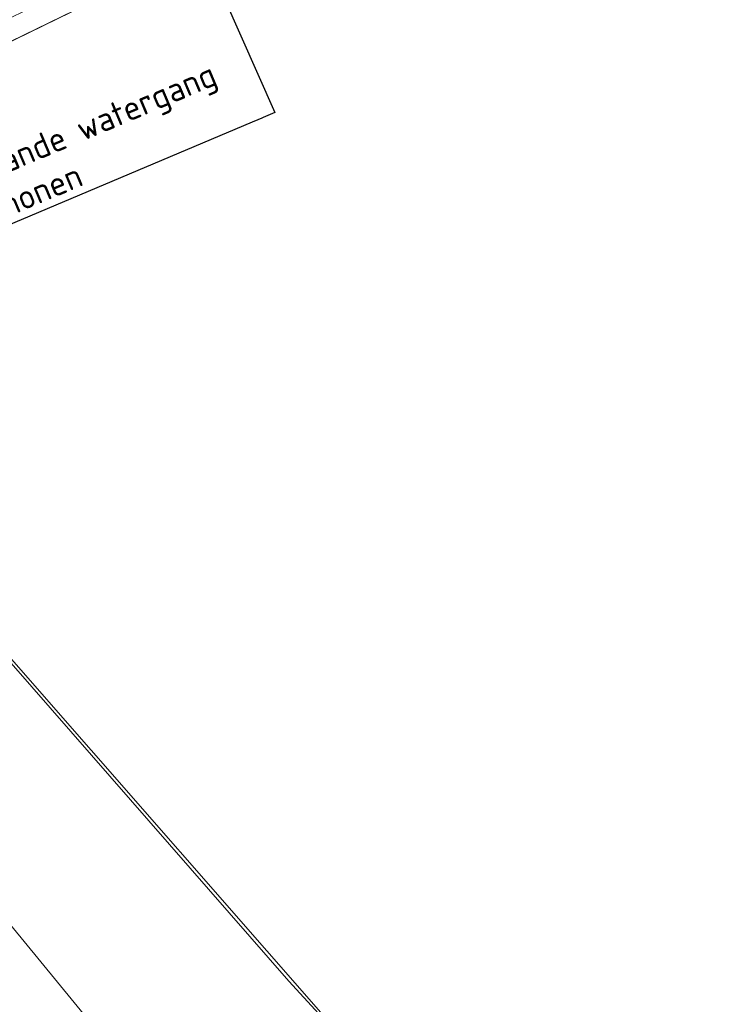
# Model space of a CAD drawing. Header units: millimetres. Extents: x 162876 to 168130, y 402614 to 405602.
# Tile 50 of 256: x 164519 to 164533, y 403406 to 403426. Entities that reach past the tile are written whole.
import ezdxf
from ezdxf import colors
from ezdxf.entities.mleader import LeaderData, LeaderLine
from ezdxf.math import Vec2, Vec3

# ---------------------------------------------------------------- set-up
doc = ezdxf.new("R2010")
doc.units = ezdxf.units.MM
for name, color, linetype, lineweight in [('X-CA190022.004-UO-BGT_Ondergrond$0$GE_201_SHDHek_Lijn_GEM', 253, 'X-CA190022.004-UO-BGT_Ondergrond$0$Hekwerk', 9), ('X-CA190022.004-UO-BGT_Ondergrond$0$GE_316_WGDFietspad_Vlak_GEM', 253, 'Continuous', 9), ('X-CA190022.004-UO-BGT_Ondergrond$0$GE_322_WGDInrit_Vlak_GEM', 253, 'Continuous', 9), ('X-CA190022.004-UO-BGT_Ondergrond$0$GE_367_OWGBerm_groenvoorziening_grasenk_GEM', 253, 'Continuous', 9), ('X-CA190022.004-UO-BGT_Ondergrond$0$GE_401_OTDErf_Vlak_GEM', 253, 'Continuous', 9), ('X-CA190022.004-UO-KAD_Percelen$0$B-WE-KG-GRENS_PERCEEL-GV', 150, 'Continuous', 9), ('X-CA190022.004-UO-OPB_Opbreek_v0.1$0$X-XX-AL-T25- LEADER WATERGANG OPSCHONEN', 7, 'Continuous', 25)]:
    doc.layers.add(name, color=color, linetype=linetype, lineweight=lineweight)
doc.styles.add('X-CA190022.004-UO-OPB_Opbreek_v0.1$0$NLCS-ISO-M200-T25', font='NLCS-ISO.ttf', dxfattribs={"height": 0.5})
doc.linetypes.add('X-CA190022.004-UO-BGT_Ondergrond$0$Hekwerk', pattern='A,5,-1.5,[2,dgnlstyle-Veghel.shx,S=0.007937,R=0,X=0,Y=0],-1.5', length=8)

msp = doc.modelspace()

# ---------------------------------------------------------------- linework, layer by layer
at = {"layer": 'X-CA190022.004-UO-BGT_Ondergrond$0$GE_316_WGDFietspad_Vlak_GEM', "flags": 128}
msp.add_lwpolyline([(164509.01, 403419.334), (164510.581, 403417.138), (164513.067, 403413.794), (164515.637, 403410.447), (164521.701, 403403.053), (164525.682, 403398.456), (164529.573, 403394.185)], dxfattribs=at)
at = {"layer": 'X-CA190022.004-UO-BGT_Ondergrond$0$GE_322_WGDInrit_Vlak_GEM', "flags": 128}
for points in [[(164525.819, 403399.32), (164525.682, 403398.456), (164521.701, 403403.053), (164515.637, 403410.447), (164513.067, 403413.794), (164513.991, 403413.907), (164516.238, 403414.623), (164516.465, 403414.735)], [(164516.465, 403414.735), (164527.136, 403402.555)]]:
    msp.add_lwpolyline(points, dxfattribs=at)

# ---------------------------------------------------------------- leaders
at = {"layer": 'X-CA190022.004-UO-OPB_Opbreek_v0.1$0$X-XX-AL-T25- LEADER WATERGANG OPSCHONEN'}
ml = msp.add_multileader_mtext('Standard', dxfattribs=at)
ml.set_content('Bestaande watergang \\Popschonen', color=256, style='X-CA190022.004-UO-OPB_Opbreek_v0.1$0$NLCS-ISO-M200-T25')
ml.set_leader_properties(color=256, linetype='ByLayer', lineweight=-1)
ml.build(insert=Vec2(0, 0))
ml.multileader.update_dxf_attribs({"text_left_attachment_type": 5, "text_right_attachment_type": 5, "dogleg_length": 0.5, "arrow_head_size": 0.5})
ctx = ml.context
ctx.base_point, ctx.char_height, ctx.arrow_head_size, ctx.landing_gap_size, ctx.plane_origin, ctx.plane_x_axis, ctx.plane_y_axis = Vec3(164516.978, 403420.845), 0.5, 0.5, 0.18, Vec3(164531.104, 403425.642), Vec3(0.921117, 0.389285), Vec3(-0.389285, 0.921117)
ctx.left_attachment, ctx.right_attachment = 5, 5
notes = []
notes.append((ctx, [(0, (1, 1, 0), (164523.757, 403423.71), (-0.921117, -0.389285), 0.5, [(0, [(164518.279, 403436.118)], 0, [])])]))
ctx.mtext.insert, ctx.mtext.text_direction, ctx.mtext.rotation, ctx.mtext.flow_direction = Vec3(164516.566, 403422.282), Vec3(0.921117, 0.389285), 0.399855, 5
ctx.mtext.has_bg_fill, ctx.mtext.bg_color, ctx.mtext.bg_scale_factor, ctx.mtext.bg_transparency, ctx.mtext.use_window_bg_color = 1, -1027028792, 1.5, 0, 1
for ctx, leaders in notes:
    for number, flags, end, landing, length, lines in leaders:
        leader = LeaderData()
        leader.index, (leader.has_last_leader_line, leader.has_dogleg_vector, leader.attachment_direction) = number, flags
        leader.last_leader_point, leader.dogleg_vector, leader.dogleg_length = Vec3(end), Vec3(landing), length
        for number, points, colour, breaks in lines:
            line = LeaderLine()
            line.index, line.vertices, line.color, line.breaks = number, Vec3.list(points), colors.encode_raw_color(colour), breaks
            leader.lines.append(line)
        ctx.leaders.append(leader)

# ---------------------------------------------------------------- next in the draw order: linework, layer by layer
at = {"layer": 'X-CA190022.004-UO-BGT_Ondergrond$0$GE_201_SHDHek_Lijn_GEM'}
msp.add_line((164510.811, 403421.473), (164529.221, 403430.464), dxfattribs=at)
at = {"layer": 'X-CA190022.004-UO-BGT_Ondergrond$0$GE_367_OWGBerm_groenvoorziening_grasenk_GEM', "flags": 128}
msp.add_lwpolyline([(164683.071, 403504.746), (164620.047, 403474.794), (164605.994, 403467.843), (164604.644, 403466.081), (164604.1, 403465.83), (164602.208, 403469.716), (164599.34, 403468.357), (164599.989, 403466.994), (164588.888, 403461.691), (164588.317, 403459.308), (164529.221, 403430.464), (164510.811, 403421.473), (164516.407, 403415.184), (164516.697, 403414.849), (164516.465, 403414.735), (164516.238, 403414.623), (164513.991, 403413.907), (164513.067, 403413.794), (164510.581, 403417.138), (164509.01, 403419.334)], dxfattribs=at)
at = {"layer": 'X-CA190022.004-UO-BGT_Ondergrond$0$GE_401_OTDErf_Vlak_GEM', "flags": 128}
msp.add_lwpolyline([(164527.136, 403402.555), (164516.465, 403414.735), (164516.697, 403414.849), (164516.407, 403415.184), (164510.811, 403421.473), (164529.221, 403430.464)], dxfattribs=at)
at = {"layer": 'X-CA190022.004-UO-KAD_Percelen$0$B-WE-KG-GRENS_PERCEEL-GV', "flags": 128}
for points in [[(164644.446, 403453.391), (164619.909, 403474.821), (164510.499, 403421.842), (164517.155, 403413.867), (164524.046, 403405.974), (164531.085, 403398.305)], [(164531.085, 403398.305), (164524.046, 403405.974), (164517.155, 403413.867), (164510.499, 403421.842), (164504.937, 403419.149), (164510.415, 403413.113), (164526.116, 403395.89), (164531.044, 403398.285)]]:
    msp.add_lwpolyline(points, close=True, dxfattribs=at)

doc.saveas('drawing.dxf')
